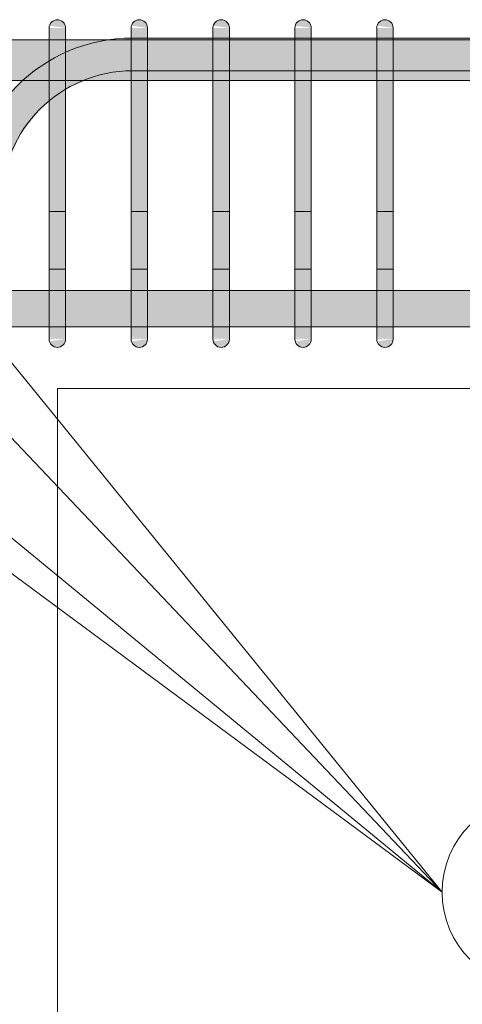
# Model space of a CAD drawing. Header units: millimetres. Extents: x 4307 to 42792, y 1610 to 10025.
# Tile 60 of 256: x 9867 to 10137, y 8294 to 8895. Entities that reach past the tile are written whole.
import ezdxf

# ---------------------------------------------------------------- set-up
doc = ezdxf.new("R2010")
doc.units = ezdxf.units.MM
for name, color, linetype, lineweight in [('S-BEAM', 12, 'Continuous', 9), ('S-COLS', 52, 'Continuous', 9), ('S-RBAR', 171, 'Continuous', 5), ('S-RBAR-IDEN', 171, 'Continuous', 5)]:
    doc.layers.add(name, color=color, linetype=linetype, lineweight=lineweight)

# ---------------------------------------------------------------- blocks, each defined once
blk = doc.blocks.new('Popisek výztuže - _Typ_ množství_PRAVÝ-500031-V1')
at = {"layer": 'S-RBAR-IDEN'}
for p, q in [((6694.54, 8583.84), (6584.84, 8583.84)), ((6584.84, 8467.41), (6694.54, 8467.41))]:
    blk.add_line(p, q, dxfattribs=at)
for centre, start, end in [((6584.84, 8525.62), 90, 270), ((6694.54, 8525.62), 277.64339, 82.35661)]:
    blk.add_arc(centre, 58.22, start, end, dxfattribs=at)

msp = doc.modelspace()

# ---------------------------------------------------------------- hatches: boundary and pattern name
at = {"layer": 'S-RBAR'}
for points in [[(9895, 8890), (9894.83, 8891.29), (9894.33, 8892.5), (9893.54, 8893.54), (9892.5, 8894.33), (9891.29, 8894.83), (9890, 8895), (9888.71, 8894.83), (9887.5, 8894.33), (9886.46, 8893.54), (9885.67, 8892.5), (9885.17, 8891.29), (9894.83, 8890.02)], [(9945, 8890), (9944.83, 8891.29), (9944.33, 8892.5), (9943.54, 8893.54), (9942.5, 8894.33), (9941.29, 8894.83), (9940, 8895), (9938.71, 8894.83), (9937.5, 8894.33), (9936.46, 8893.54), (9935.67, 8892.5), (9935.17, 8891.29), (9944.83, 8890.02)], [(9995, 8890), (9994.83, 8891.29), (9994.33, 8892.5), (9993.54, 8893.54), (9992.5, 8894.33), (9991.29, 8894.83), (9990, 8895), (9988.71, 8894.83), (9987.5, 8894.33), (9986.46, 8893.54), (9985.67, 8892.5), (9985.17, 8891.29), (9994.83, 8890.02)], [(10045, 8890), (10044.83, 8891.29), (10044.33, 8892.5), (10043.54, 8893.54), (10042.5, 8894.33), (10041.29, 8894.83), (10040, 8895), (10038.71, 8894.83), (10037.5, 8894.33), (10036.46, 8893.54), (10035.67, 8892.5), (10035.17, 8891.29), (10044.83, 8890.02)], [(10095, 8890), (10094.83, 8891.29), (10094.33, 8892.5), (10093.54, 8893.54), (10092.5, 8894.33), (10091.29, 8894.83), (10090, 8895), (10088.71, 8894.83), (10087.5, 8894.33), (10086.46, 8893.54), (10085.67, 8892.5), (10085.17, 8891.29), (10094.83, 8890.02)], [(9895, 8865), (9895, 8890), (9885, 8890), (9885, 8865)], [(9945, 8865), (9945, 8890), (9935, 8890), (9935, 8865)], [(9995, 8865), (9995, 8890), (9985, 8890), (9985, 8865)], [(10045, 8865), (10045, 8890), (10035, 8890), (10035, 8865)], [(10095, 8865), (10095, 8890), (10085, 8890), (10085, 8865)], [(9895, 8725), (9895, 8865), (9885, 8865), (9885, 8725)], [(9945, 8725), (9945, 8865), (9935, 8865), (9935, 8725)], [(9995, 8725), (9995, 8865), (9985, 8865), (9985, 8725)], [(10045, 8725), (10045, 8865), (10035, 8865), (10035, 8725)], [(10095, 8725), (10095, 8865), (10085, 8865), (10085, 8725)], [(9890, 8695), (9891.29, 8695.17), (9892.5, 8695.67), (9893.54, 8696.46), (9894.33, 8697.5), (9894.83, 8698.71), (9894.83, 8699.98), (9885.17, 8698.71), (9885.67, 8697.5), (9886.46, 8696.46), (9887.5, 8695.67), (9888.71, 8695.17)], [(9940, 8695), (9941.29, 8695.17), (9943.08, 8696.11), (9943.54, 8696.46), (9944.33, 8697.5), (9944.83, 8698.71), (9944.83, 8699.98), (9935.17, 8698.71), (9935.67, 8697.5), (9936.46, 8696.46), (9937.5, 8695.67), (9938.71, 8695.17)], [(9990, 8695), (9991.29, 8695.17), (9992.5, 8695.67), (9993.54, 8696.46), (9994.33, 8697.5), (9994.83, 8698.71), (9994.83, 8699.98), (9985.17, 8698.71), (9985.67, 8697.5), (9986.46, 8696.46), (9987.5, 8695.67), (9988.71, 8695.17)], [(10040, 8695), (10041.29, 8695.17), (10042.5, 8695.67), (10043.54, 8696.46), (10044.33, 8697.5), (10044.83, 8698.71), (10044.83, 8699.98), (10035.17, 8698.71), (10035.67, 8697.5), (10036.46, 8696.46), (10037.5, 8695.67), (10038.71, 8695.17)], [(10090, 8695), (10091.29, 8695.17), (10092.5, 8695.67), (10093.54, 8696.46), (10094.33, 8697.5), (10094.83, 8698.71), (10094.83, 8699.98), (10085.17, 8698.71), (10085.67, 8697.5), (10086.46, 8696.46), (10087.5, 8695.67), (10088.71, 8695.17)]]:
    msp.add_hatch(color=7, dxfattribs=at).paths.add_polyline_path(points)
h = msp.add_hatch(color=7, dxfattribs=at)
h.paths.add_polyline_path([(7690, 8857.8), (7847.89, 8857.8), (7847.89, 8882.8), (7690, 8882.8), (7690, 8879.13)])
h.paths.add_polyline_path([(10963.13, 8857.8), (11049.14, 8857.8), (11049.14, 8882.8), (10963.13, 8882.8), (10963.13, 8865)])
h.paths.add_polyline_path([(12345, 8857.8), (12345, 8882.8), (12180.45, 8882.8), (12180.45, 8857.8), (12338.34, 8857.8)])
h.paths.add_polyline_path([(9995, 8857.8), (10035, 8857.8), (10035, 8882.8), (9995, 8882.8), (9995, 8865)])
h.paths.add_polyline_path([(7857.89, 8857.8), (8030.39, 8857.8), (8030.39, 8882.8), (7857.89, 8882.8), (7857.89, 8865)])
h.paths.add_polyline_path([(9275.54, 8857.8), (9335, 8857.8), (9335, 8882.8), (9245, 8882.8), (9245, 8857.8)])
h.paths.add_polyline_path([(9982.34, 8857.8), (9985, 8857.8), (9985, 8882.8), (9945, 8882.8), (9945, 8857.8)])
h.paths.add_polyline_path([(9395, 8857.8), (9435, 8857.8), (9435, 8882.8), (9395, 8882.8), (9395, 8865)])
h.paths.add_polyline_path([(12170.45, 8857.8), (12170.45, 8882.8), (11991.37, 8882.8), (11991.37, 8857.8), (12102.74, 8857.8)])
h.paths.add_polyline_path([(10045, 8857.8), (10085, 8857.8), (10085, 8882.8), (10045, 8882.8), (10045, 8865)])
h.paths.add_polyline_path([(8040.39, 8857.8), (8212.89, 8857.8), (8212.89, 8882.8), (8040.39, 8882.8), (8040.39, 8865)])
h.paths.add_polyline_path([(9354.08, 8857.8), (9385, 8857.8), (9385, 8882.8), (9345, 8882.8), (9345, 8857.8)])
h.paths.add_polyline_path([(9935, 8857.8), (9935, 8882.8), (9895, 8882.8), (9895, 8857.8), (9903.81, 8857.8)])
h.paths.add_polyline_path([(8222.89, 8857.8), (8371.42, 8857.8), (8371.42, 8882.8), (8222.89, 8882.8), (8222.89, 8865)])
h.paths.add_polyline_path([(10924.74, 8857.8), (10953.13, 8857.8), (10953.13, 8882.8), (10867.11, 8882.8), (10867.11, 8857.8)])
h.paths.add_polyline_path([(10095, 8857.8), (10185, 8857.8), (10185, 8882.8), (10095, 8882.8), (10095, 8865)])
h.paths.add_polyline_path([(11981.37, 8857.8), (11981.37, 8882.8), (11802.29, 8882.8), (11802.29, 8857.8), (11945.67, 8857.8)])
h.paths.add_polyline_path([(10857.11, 8857.8), (10857.11, 8882.8), (10771.09, 8882.8), (10771.09, 8857.8), (10846.21, 8857.8)])
h.paths.add_polyline_path([(9835, 8857.8), (9835, 8882.8), (9795, 8882.8), (9795, 8857.8), (9825.28, 8857.8)])
h.paths.add_polyline_path([(8381.42, 8857.8), (8467.37, 8857.8), (8467.37, 8882.8), (8381.42, 8882.8), (8381.42, 8865)])
h.paths.add_polyline_path([(9885, 8857.8), (9885, 8882.8), (9845, 8882.8), (9845, 8857.8)])
h.paths.add_polyline_path([(8477.37, 8857.8), (8563.33, 8857.8), (8563.33, 8882.8), (8477.37, 8882.8), (8477.37, 8865)])
h.paths.add_polyline_path([(10195, 8857.8), (10281.02, 8857.8), (10281.02, 8882.8), (10195, 8882.8), (10195, 8865)])
h.paths.add_polyline_path([(11792.29, 8857.8), (11792.29, 8882.8), (11613.2, 8882.8), (11613.2, 8857.8), (11788.6, 8857.8)])
h.paths.add_polyline_path([(11059.14, 8857.8), (11145.16, 8857.8), (11145.16, 8882.8), (11059.14, 8882.8), (11059.14, 8865)])
h.paths.add_polyline_path([(9495, 8857.8), (9535, 8857.8), (9535, 8882.8), (9495, 8882.8), (9495, 8865)])
h.paths.add_polyline_path([(9785, 8857.8), (9785, 8882.8), (9745, 8882.8), (9745, 8857.8), (9746.74, 8857.8)])
h.paths.add_polyline_path([(11603.2, 8857.8), (11603.2, 8882.8), (11443.2, 8882.8), (11443.2, 8857.8), (11474.47, 8857.8)])
h.paths.add_polyline_path([(10291.02, 8857.8), (10377.03, 8857.8), (10377.03, 8882.8), (10291.02, 8882.8), (10291.02, 8865)])
h.paths.add_polyline_path([(8573.33, 8857.8), (8659.28, 8857.8), (8659.28, 8882.8), (8573.33, 8882.8), (8573.33, 8865)])
h.paths.add_polyline_path([(9235, 8857.8), (9235, 8882.8), (9149.05, 8882.8), (9149.05, 8857.8), (9197.01, 8857.8)])
h.paths.add_polyline_path([(10761.09, 8857.8), (10761.09, 8882.8), (10675.08, 8882.8), (10675.08, 8857.8), (10689.14, 8857.8)])
h.paths.add_polyline_path([(9685, 8857.8), (9685, 8882.8), (9645, 8882.8), (9645, 8857.8), (9668.21, 8857.8)])
h.paths.add_polyline_path([(8669.28, 8857.8), (8755.23, 8857.8), (8755.23, 8882.8), (8669.28, 8882.8), (8669.28, 8865)])
h.paths.add_polyline_path([(11433.2, 8857.8), (11433.2, 8882.8), (11347.19, 8882.8), (11347.19, 8857.8), (11395.94, 8857.8)])
h.paths.add_polyline_path([(9735, 8857.8), (9735, 8882.8), (9695, 8882.8), (9695, 8857.8)])
h.paths.add_polyline_path([(10387.03, 8857.8), (10473.05, 8857.8), (10473.05, 8882.8), (10387.03, 8882.8), (10387.03, 8865)])
h.paths.add_polyline_path([(8765.23, 8857.8), (8851.19, 8857.8), (8851.19, 8882.8), (8765.23, 8882.8), (8765.23, 8865)])
h.paths.add_polyline_path([(10483.05, 8857.8), (10569.06, 8857.8), (10569.06, 8882.8), (10483.05, 8882.8), (10483.05, 8865)])
h.paths.add_polyline_path([(8861.19, 8857.8), (8947.14, 8857.8), (8947.14, 8882.8), (8861.19, 8882.8), (8861.19, 8865)])
h.paths.add_polyline_path([(9635, 8857.8), (9635, 8882.8), (9595, 8882.8), (9595, 8857.8)])
h.paths.add_polyline_path([(11337.19, 8857.8), (11337.19, 8882.8), (11251.17, 8882.8), (11251.17, 8857.8), (11317.41, 8857.8)])
h.paths.add_polyline_path([(10579.06, 8857.8), (10665.08, 8857.8), (10665.08, 8882.8), (10579.06, 8882.8), (10579.06, 8865)])
h.paths.add_polyline_path([(9445, 8857.8), (9485, 8857.8), (9485, 8882.8), (9445, 8882.8), (9445, 8865)])
h.paths.add_polyline_path([(11241.17, 8857.8), (11241.17, 8882.8), (11155.16, 8882.8), (11155.16, 8857.8), (11160.34, 8857.8)])
h.paths.add_polyline_path([(9585, 8857.8), (9585, 8882.8), (9545, 8882.8), (9545, 8857.8), (9550.41, 8857.8)])
h.paths.add_polyline_path([(8957.14, 8857.8), (9043.09, 8857.8), (9043.09, 8882.8), (8957.14, 8882.8), (8957.14, 8865)])
h.paths.add_polyline_path([(9053.09, 8857.8), (9139.05, 8857.8), (9139.05, 8882.8), (9053.09, 8882.8), (9053.09, 8865)])
h = msp.add_hatch(color=7, dxfattribs=at)
h.paths.add_polyline_path([(9845, 8783.8), (9855.95, 8783.8), (9858.68, 8804.51), (9866.67, 8823.8), (9879.38, 8840.37), (9885, 8844.68), (9885, 8857.8), (9869.53, 8857.8), (9865.24, 8854.51), (9849.35, 8833.8), (9845, 8823.31), (9845, 8800.88)])
h.paths.add_polyline_path([(9895, 8852.36), (9895.95, 8853.09), (9907.34, 8857.8), (9895, 8857.8), (9895, 8853.09)])
h.paths.add_polyline_path([(9935, 8882.8), (9935, 8883.68), (9928.35, 8882.8)])
h = msp.add_hatch(color=7, dxfattribs=at)
h.paths.add_polyline_path([(10555.95, 8882.8), (10555.95, 8883.8), (10483.05, 8883.8), (10483.05, 8882.8), (10532.07, 8882.8)])
h.paths.add_polyline_path([(9945, 8882.8), (9985, 8882.8), (9985, 8883.8), (9945, 8883.8)])
h.paths.add_polyline_path([(9995, 8882.8), (10035, 8882.8), (10035, 8883.8), (9995, 8883.8)])
h.paths.add_polyline_path([(10473.05, 8882.8), (10473.05, 8883.8), (10387.03, 8883.8), (10387.03, 8882.8), (10453.54, 8882.8)])
h.paths.add_polyline_path([(10045, 8882.8), (10085, 8882.8), (10085, 8883.8), (10045, 8883.8)])
h.paths.add_polyline_path([(10377.03, 8882.8), (10377.03, 8883.8), (10291.02, 8883.8), (10291.02, 8882.8), (10375.01, 8882.8)])
h.paths.add_polyline_path([(10095, 8882.8), (10185, 8882.8), (10185, 8883.8), (10095, 8883.8)])
h.paths.add_polyline_path([(10281.02, 8882.8), (10281.02, 8883.8), (10195, 8883.8), (10195, 8882.8), (10217.94, 8882.8)])
h = msp.add_hatch(color=7, dxfattribs=at)
h.paths.add_polyline_path([(12359.53, 8707.64), (12359.53, 8729.64), (12180.45, 8729.64), (12180.45, 8707.64), (12338.34, 8707.64)])
h.paths.add_polyline_path([(13830.46, 8707.64), (13862.89, 8707.92), (13862.89, 8729.64), (13776.87, 8729.64), (13776.87, 8707.64), (13791.2, 8707.64)])
h.paths.add_polyline_path([(11945.67, 8707.64), (11981.37, 8707.92), (11981.37, 8729.64), (11802.29, 8729.64), (11802.29, 8707.64), (11867.14, 8707.64)])
h.paths.add_polyline_path([(10532.07, 8707.64), (10569.06, 8707.92), (10569.06, 8729.64), (10483.05, 8729.64), (10483.05, 8707.64), (10492.81, 8707.64)])
h.paths.add_polyline_path([(9745, 8707.64), (9785, 8707.92), (9785, 8729.64), (9745, 8729.64), (9745, 8707.92)])
h.paths.add_polyline_path([(13872.89, 8707.64), (13958.91, 8707.92), (13958.91, 8729.64), (13872.89, 8729.64), (13872.89, 8707.92)])
h.paths.add_polyline_path([(10579.06, 8707.64), (10665.08, 8707.92), (10665.08, 8729.64), (10579.06, 8729.64), (10579.06, 8707.92)])
h.paths.add_polyline_path([(11991.37, 8707.64), (12170.45, 8707.92), (12170.45, 8729.64), (11991.37, 8729.64), (11991.37, 8707.92)])
h.paths.add_polyline_path([(13968.91, 8707.64), (14054.92, 8707.92), (14054.92, 8729.64), (13968.91, 8729.64), (13968.91, 8707.92)])
h.paths.add_polyline_path([(10675.08, 8707.64), (10761.09, 8707.92), (10761.09, 8729.64), (10675.08, 8729.64), (10675.08, 8707.92)])
h.paths.add_polyline_path([(9727.7, 8707.64), (9735, 8707.92), (9735, 8729.64), (9727.7, 8729.64), (9727.7, 8707.92)])
h.paths.add_polyline_path([(11792.29, 8707.64), (11792.29, 8729.64), (11613.2, 8729.64), (11613.2, 8707.64), (11788.6, 8707.64)])
h.paths.add_polyline_path([(13766.87, 8707.64), (13766.87, 8729.64), (13680.86, 8729.64), (13680.86, 8707.64), (13751.93, 8707.64)])
h.paths.add_polyline_path([(14985, 8707.64), (14985, 8729.64), (14945, 8729.64), (14945, 8707.64), (14969.19, 8707.64)])
h.paths.add_polyline_path([(10473.05, 8707.64), (10473.05, 8729.64), (10387.03, 8729.64), (10387.03, 8707.64), (10453.54, 8707.64)])
h.paths.add_polyline_path([(15002.3, 8707.64), (15002.3, 8729.64), (14995, 8729.64), (14995, 8707.64)])
h.paths.add_polyline_path([(10377.03, 8707.64), (10377.03, 8729.64), (10291.02, 8729.64), (10291.02, 8707.64), (10375.01, 8707.64)])
h.paths.add_polyline_path([(14935, 8707.64), (14935, 8729.64), (14895, 8729.64), (14895, 8707.64), (14929.93, 8707.64)])
h.paths.add_polyline_path([(14064.92, 8707.64), (14150.94, 8707.92), (14150.94, 8729.64), (14064.92, 8729.64), (14064.92, 8707.92)])
h.paths.add_polyline_path([(11603.2, 8707.64), (11603.2, 8729.64), (11443.2, 8729.64), (11443.2, 8707.64), (11592.27, 8707.64)])
h.paths.add_polyline_path([(12369.53, 8707.64), (12548.61, 8707.92), (12548.61, 8729.64), (12369.53, 8729.64), (12369.53, 8707.92)])
h.paths.add_polyline_path([(10281.02, 8707.64), (10281.02, 8729.64), (10195, 8729.64), (10195, 8707.64), (10257.21, 8707.64)])
h.paths.add_polyline_path([(13670.86, 8707.64), (13670.86, 8729.64), (13584.84, 8729.64), (13584.84, 8707.64), (13634.13, 8707.64)])
h.paths.add_polyline_path([(9795, 8707.64), (9835, 8707.92), (9835, 8729.64), (9795, 8729.64), (9795, 8707.92)])
h.paths.add_polyline_path([(14160.94, 8707.64), (14246.95, 8707.92), (14246.95, 8729.64), (14160.94, 8729.64), (14160.94, 8707.92)])
h.paths.add_polyline_path([(10771.09, 8707.64), (10857.11, 8707.92), (10857.11, 8729.64), (10771.09, 8729.64), (10771.09, 8707.92)])
h.paths.add_polyline_path([(9845, 8707.64), (9885, 8707.92), (9885, 8729.64), (9845, 8729.64), (9845, 8707.92)])
h.paths.add_polyline_path([(13574.84, 8707.64), (13574.84, 8729.64), (13488.83, 8729.64), (13488.83, 8707.64), (13555.6, 8707.64)])
h.paths.add_polyline_path([(14256.95, 8707.64), (14342.97, 8707.92), (14342.97, 8729.64), (14256.95, 8729.64), (14256.95, 8707.92)])
h.paths.add_polyline_path([(9895, 8707.64), (9935, 8707.92), (9935, 8729.64), (9895, 8729.64), (9895, 8707.92)])
h.paths.add_polyline_path([(12558.61, 8707.64), (12737.69, 8707.92), (12737.69, 8729.64), (12558.61, 8729.64), (12558.61, 8707.92)])
h.paths.add_polyline_path([(11433.2, 8707.64), (11433.2, 8729.64), (11347.19, 8729.64), (11347.19, 8707.64), (11395.94, 8707.64)])
h.paths.add_polyline_path([(14885, 8707.64), (14885, 8729.64), (14845, 8729.64), (14845, 8707.64), (14851.39, 8707.64)])
h.paths.add_polyline_path([(10185, 8707.64), (10185, 8729.64), (10095, 8729.64), (10095, 8707.64), (10178.68, 8707.64)])
h.paths.add_polyline_path([(14835, 8707.64), (14835, 8729.64), (14795, 8729.64), (14795, 8707.64), (14812.13, 8707.64)])
h.paths.add_polyline_path([(10867.11, 8707.64), (10953.13, 8707.92), (10953.13, 8729.64), (10867.11, 8729.64), (10867.11, 8707.92)])
h.paths.add_polyline_path([(11337.19, 8707.64), (11337.19, 8729.64), (11251.17, 8729.64), (11251.17, 8707.64), (11317.41, 8707.64)])
h.paths.add_polyline_path([(14785, 8707.64), (14785, 8729.64), (14745, 8729.64), (14745, 8707.64), (14772.86, 8707.64)])
h.paths.add_polyline_path([(10963.13, 8707.64), (11049.14, 8707.92), (11049.14, 8729.64), (10963.13, 8729.64), (10963.13, 8707.92)])
h.paths.add_polyline_path([(12747.69, 8707.64), (12926.77, 8707.92), (12926.77, 8729.64), (12747.69, 8729.64), (12747.69, 8707.92)])
h.paths.add_polyline_path([(14352.97, 8707.64), (14438.98, 8707.92), (14438.98, 8729.64), (14352.97, 8729.64), (14352.97, 8707.92)])
h.paths.add_polyline_path([(13478.83, 8707.64), (13478.83, 8729.64), (13392.81, 8729.64), (13392.81, 8707.64), (13477.07, 8707.64)])
h.paths.add_polyline_path([(10085, 8707.64), (10085, 8729.64), (10045, 8729.64), (10045, 8707.64), (10060.88, 8707.64)])
h.paths.add_polyline_path([(14448.98, 8707.64), (14535, 8707.92), (14535, 8729.64), (14448.98, 8729.64), (14448.98, 8707.92)])
h.paths.add_polyline_path([(11241.17, 8707.64), (11241.17, 8729.64), (11155.16, 8729.64), (11155.16, 8707.64), (11238.87, 8707.64)])
h.paths.add_polyline_path([(13382.81, 8707.64), (13382.81, 8729.64), (13296.8, 8729.64), (13296.8, 8707.64), (13359.27, 8707.64)])
h.paths.add_polyline_path([(9945, 8707.64), (9985, 8707.92), (9985, 8729.64), (9945, 8729.64), (9945, 8707.92)])
h.paths.add_polyline_path([(12936.77, 8707.64), (13115.85, 8707.92), (13115.85, 8729.64), (12936.77, 8729.64), (12936.77, 8707.92)])
h.paths.add_polyline_path([(10035, 8707.64), (10035, 8729.64), (9995, 8729.64), (9995, 8707.64), (10021.61, 8707.64)])
h.paths.add_polyline_path([(14735, 8707.64), (14735, 8729.64), (14695, 8729.64), (14695, 8707.64), (14733.59, 8707.64)])
h.paths.add_polyline_path([(11145.16, 8707.64), (11145.16, 8729.64), (11059.14, 8729.64), (11059.14, 8707.64), (11121.07, 8707.64)])
h.paths.add_polyline_path([(14545, 8707.64), (14635, 8707.92), (14635, 8729.64), (14545, 8729.64), (14545, 8707.92)])
h.paths.add_polyline_path([(13286.8, 8707.64), (13286.8, 8729.64), (13125.85, 8729.64), (13125.85, 8707.64), (13280.73, 8707.64)])
h.paths.add_polyline_path([(14685, 8707.64), (14685, 8729.64), (14645, 8729.64), (14645, 8707.64), (14655.06, 8707.64)])
h = msp.add_hatch(color=7, dxfattribs=at)
h.paths.add_polyline_path([(9895, 8703.08), (9895, 8703.74), (9893.64, 8703.89), (9892.8, 8703.51)])
h.paths.add_polyline_path([(9889.51, 8705.53), (9887.83, 8707.49), (9885, 8707.92), (9885, 8706.75)])
h.paths.add_polyline_path([(9895, 8711.72), (9895, 8713.44), (9885, 8715.43), (9889.72, 8711.91)])
h.paths.add_polyline_path([(9892.97, 8724.03), (9895, 8724.24), (9895, 8725), (9885, 8725), (9885, 8724.03)])
h = msp.add_hatch(color=7, dxfattribs=at)
h.paths.add_polyline_path([(9895, 8700), (9895, 8703.08), (9892.8, 8703.51), (9893.64, 8703.89), (9895, 8703.74), (9895, 8711.72), (9890.47, 8711.99), (9885, 8715.43), (9885, 8708.15), (9887.97, 8707.32), (9889.51, 8705.53), (9885, 8706.75), (9885.17, 8700.99), (9887.09, 8700.85), (9891.29, 8700.4)])
h.paths.add_polyline_path([(9895, 8700), (9885, 8700.85), (9885.17, 8700), (9890, 8700)])
h.paths.add_polyline_path([(9895, 8713.44), (9895, 8724.24), (9892.97, 8724.03), (9885, 8724.03), (9885, 8715.43)])
h = msp.add_hatch(color=7, dxfattribs=at)
h.paths.add_polyline_path([(9945, 8703.08), (9945, 8703.74), (9943.64, 8703.89), (9943.08, 8703.46)])
h.paths.add_polyline_path([(9939.51, 8705.53), (9937.83, 8707.49), (9935, 8707.92), (9935, 8706.75)])
h.paths.add_polyline_path([(9945, 8711.72), (9945, 8713.44), (9935, 8715.43), (9939.72, 8711.91), (9943.08, 8711.79)])
h.paths.add_polyline_path([(9935, 8724.03), (9945, 8724.24), (9945, 8725), (9935, 8725)])
h = msp.add_hatch(color=7, dxfattribs=at)
h.paths.add_polyline_path([(9943.08, 8700), (9943.08, 8700.16), (9935, 8700.85), (9935.17, 8700), (9941.29, 8700)])
h.paths.add_polyline_path([(9945, 8700), (9945, 8703.08), (9943.08, 8703.64), (9943.64, 8703.89), (9945, 8703.74), (9945, 8711.72), (9940.47, 8711.99), (9935, 8715.43), (9935, 8708.15), (9937.97, 8707.32), (9939.51, 8705.53), (9935, 8706.75), (9935.17, 8700.99), (9937.09, 8700.85), (9943.08, 8700.21)])
h.paths.add_polyline_path([(9945, 8713.44), (9945, 8724.24), (9942.97, 8724.03), (9935, 8724.03), (9935, 8715.43), (9943.08, 8713.82)])
h = msp.add_hatch(color=7, dxfattribs=at)
h.paths.add_polyline_path([(9995, 8703.08), (9995, 8703.74), (9993.64, 8703.89), (9992.8, 8703.51)])
h.paths.add_polyline_path([(9989.51, 8705.53), (9987.83, 8707.49), (9985, 8707.92), (9985, 8706.75)])
h.paths.add_polyline_path([(9995, 8711.72), (9995, 8713.44), (9985, 8715.43), (9989.72, 8711.91)])
h.paths.add_polyline_path([(9992.97, 8724.03), (9995, 8724.24), (9995, 8725), (9985, 8725), (9985, 8724.03)])
h = msp.add_hatch(color=7, dxfattribs=at)
h.paths.add_polyline_path([(9995, 8700), (9995, 8703.08), (9992.8, 8703.51), (9993.64, 8703.89), (9995, 8703.74), (9995, 8711.72), (9990.47, 8711.99), (9985, 8715.43), (9985, 8708.15), (9987.97, 8707.32), (9989.51, 8705.53), (9985, 8706.75), (9985.17, 8700.99), (9987.09, 8700.85), (9991.29, 8700.4)])
h.paths.add_polyline_path([(9985, 8700), (9995, 8700), (9985, 8700.85)])
h.paths.add_polyline_path([(9995, 8713.44), (9995, 8724.24), (9992.97, 8724.03), (9985, 8724.03), (9985, 8715.43)])
h = msp.add_hatch(color=7, dxfattribs=at)
h.paths.add_polyline_path([(10045, 8703.08), (10045, 8703.74), (10043.64, 8703.89), (10042.8, 8703.51)])
h.paths.add_polyline_path([(10039.51, 8705.53), (10037.83, 8707.49), (10035, 8707.92), (10035, 8706.75)])
h.paths.add_polyline_path([(10045, 8711.72), (10045, 8713.44), (10035, 8715.43), (10039.72, 8711.91)])
h.paths.add_polyline_path([(10042.97, 8724.03), (10045, 8724.24), (10045, 8725), (10035, 8725), (10035, 8724.03)])
h = msp.add_hatch(color=7, dxfattribs=at)
h.paths.add_polyline_path([(10045, 8700), (10045, 8703.08), (10042.8, 8703.51), (10043.64, 8703.89), (10045, 8703.74), (10045, 8711.72), (10040.47, 8711.99), (10035, 8715.43), (10035, 8708.15), (10037.97, 8707.32), (10039.51, 8705.53), (10035, 8706.75), (10035.17, 8700.99), (10037.09, 8700.85), (10041.29, 8700.4)])
h.paths.add_polyline_path([(10035, 8700), (10045, 8700), (10035, 8700.85)])
h.paths.add_polyline_path([(10045, 8713.44), (10045, 8724.24), (10042.97, 8724.03), (10035, 8724.03), (10035, 8715.43)])
h = msp.add_hatch(color=7, dxfattribs=at)
h.paths.add_polyline_path([(10095, 8703.08), (10095, 8703.74), (10093.64, 8703.89), (10092.8, 8703.51)])
h.paths.add_polyline_path([(10089.51, 8705.53), (10087.83, 8707.49), (10085, 8707.92), (10085, 8706.75)])
h.paths.add_polyline_path([(10095, 8711.72), (10095, 8713.44), (10085, 8715.43), (10089.72, 8711.91)])
h.paths.add_polyline_path([(10092.97, 8724.03), (10095, 8724.24), (10095, 8725), (10085, 8725), (10085, 8724.03)])
h = msp.add_hatch(color=7, dxfattribs=at)
h.paths.add_polyline_path([(10095, 8700), (10095, 8703.08), (10092.8, 8703.51), (10093.64, 8703.89), (10095, 8703.74), (10095, 8711.72), (10090.47, 8711.99), (10085, 8715.43), (10085, 8708.15), (10087.97, 8707.32), (10089.51, 8705.53), (10085, 8706.75), (10085.17, 8700.99), (10087.09, 8700.85), (10091.29, 8700.4)])
h.paths.add_polyline_path([(10085, 8700), (10095, 8700), (10085, 8700.85)])
h.paths.add_polyline_path([(10095, 8713.44), (10095, 8724.24), (10092.97, 8724.03), (10085, 8724.03), (10085, 8715.43)])

# ---------------------------------------------------------------- linework, layer by layer
at = {"layer": 'S-BEAM'}
for p, q in [((14840, 8670), (9890, 8670)), ((9890, 8670), (14840, 8670))]:
    msp.add_line(p, q, dxfattribs=at)
at = {"layer": 'S-COLS'}
for p, q in [((9890, 8670), (9890, 5870)), ((9890, 5870), (9890, 8670))]:
    msp.add_line(p, q, dxfattribs=at)
at = {"layer": 'S-RBAR'}
for p, q in [((9885, 8865), (9885, 8890)), ((9885, 8865), (9885, 8890)), ((9895, 8865), (9895, 8890)), ((9895, 8865), (9895, 8890)), ((9935, 8865), (9935, 8890)), ((9935, 8865), (9935, 8890)), ((9945, 8865), (9945, 8890)), ((9945, 8865), (9945, 8890)), ((9985, 8865), (9985, 8890)), ((9985, 8865), (9985, 8890)), ((9995, 8865), (9995, 8890)), ((9995, 8865), (9995, 8890)), ((10035, 8865), (10035, 8890)), ((10035, 8865), (10035, 8890)), ((10045, 8865), (10045, 8890)), ((10045, 8865), (10045, 8890)), ((10085, 8865), (10085, 8890)), ((10085, 8865), (10085, 8890)), ((10095, 8865), (10095, 8890)), ((10095, 8865), (10095, 8890)), ((7690, 8882.8), (12345, 8882.8)), ((7690, 8882.8), (12345, 8882.8)), ((7690, 8882.8), (12345, 8882.8)), ((9935.95, 8883.8), (10555.95, 8883.8)), ((9935.95, 8883.8), (10555.95, 8883.8)), ((9885, 8725), (9885, 8865)), ((9885, 8865), (9885, 8725)), ((9895, 8725), (9895, 8865)), ((9895, 8865), (9895, 8725)), ((9935, 8725), (9935, 8865)), ((9935, 8865), (9935, 8725)), ((9935.95, 8863.8), (10555.95, 8863.8)), ((9935.95, 8863.8), (10555.95, 8863.8)), ((9945, 8725), (9945, 8865)), ((9945, 8865), (9945, 8725)), ((9985, 8725), (9985, 8865)), ((9985, 8865), (9985, 8725)), ((9995, 8725), (9995, 8865)), ((9995, 8865), (9995, 8725)), ((10035, 8725), (10035, 8865)), ((10035, 8865), (10035, 8725)), ((10045, 8725), (10045, 8865)), ((10045, 8865), (10045, 8725)), ((10085, 8725), (10085, 8865)), ((10085, 8865), (10085, 8725)), ((10095, 8725), (10095, 8865)), ((10095, 8865), (10095, 8725)), ((7690, 8857.8), (12345, 8857.8)), ((7690, 8857.8), (12345, 8857.8)), ((7690, 8857.8), (12345, 8857.8)), ((9885, 8778.03), (9885, 8742.68)), ((9885, 8778.03), (9895, 8778.03)), ((9895, 8778.03), (9895, 8742.68)), ((9935, 8778.03), (9935, 8742.68)), ((9935, 8778.03), (9945, 8778.03)), ((9945, 8778.03), (9945, 8742.68)), ((9985, 8778.03), (9985, 8742.68)), ((9985, 8778.03), (9995, 8778.03)), ((9995, 8778.03), (9995, 8742.68)), ((10035, 8778.03), (10035, 8742.68)), ((10035, 8778.03), (10045, 8778.03)), ((10045, 8778.03), (10045, 8742.68)), ((10085, 8778.03), (10085, 8742.68)), ((10085, 8778.03), (10095, 8778.03)), ((10095, 8778.03), (10095, 8742.68)), ((9885, 8700), (9885, 8742.68)), ((9895, 8742.68), (9885, 8742.68)), ((9885, 8707.32), (9885, 8742.68)), ((9895, 8700), (9895, 8742.68)), ((9895, 8707.32), (9895, 8742.68)), ((9935, 8700), (9935, 8742.68)), ((9945, 8742.68), (9935, 8742.68)), ((9935, 8707.32), (9935, 8742.68)), ((9945, 8700), (9945, 8742.68)), ((9945, 8707.32), (9945, 8742.68)), ((9985, 8700), (9985, 8742.68)), ((9995, 8742.68), (9985, 8742.68)), ((9985, 8707.32), (9985, 8742.68)), ((9995, 8700), (9995, 8742.68)), ((9995, 8707.32), (9995, 8742.68)), ((10035, 8700), (10035, 8742.68)), ((10045, 8742.68), (10035, 8742.68)), ((10035, 8707.32), (10035, 8742.68)), ((10045, 8700), (10045, 8742.68)), ((10045, 8707.32), (10045, 8742.68)), ((10085, 8700), (10085, 8742.68)), ((10095, 8742.68), (10085, 8742.68)), ((10085, 8707.32), (10085, 8742.68)), ((10095, 8700), (10095, 8742.68)), ((10095, 8707.32), (10095, 8742.68)), ((9727.7, 8729.64), (15002.3, 8729.64)), ((9727.7, 8729.64), (15002.3, 8729.64)), ((9727.7, 8729.64), (15002.3, 8729.64)), ((9885, 8700), (9885, 8725)), ((9885, 8707.32), (9885, 8725)), ((9895, 8700), (9895, 8725)), ((9895, 8700), (9895, 8725)), ((9935, 8700), (9935, 8725)), ((9935, 8707.32), (9935, 8725)), ((9945, 8700), (9945, 8725)), ((9945, 8700), (9945, 8725)), ((9985, 8700), (9985, 8725)), ((9985, 8707.32), (9985, 8725)), ((9995, 8700), (9995, 8725)), ((9995, 8700), (9995, 8725)), ((10035, 8700), (10035, 8725)), ((10035, 8707.32), (10035, 8725)), ((10045, 8700), (10045, 8725)), ((10045, 8700), (10045, 8725)), ((10085, 8700), (10085, 8725)), ((10085, 8707.32), (10085, 8725)), ((10095, 8700), (10095, 8725)), ((10095, 8700), (10095, 8725)), ((9727.7, 8707.64), (15002.3, 8707.64)), ((9727.7, 8707.64), (15002.3, 8707.64)), ((9727.7, 8707.64), (15002.3, 8707.64)), ((9885, 8700.85), (9885, 8707.32)), ((9885, 8700.85), (9885, 8707.32)), ((9895, 8700), (9895, 8707.32)), ((9935, 8700.85), (9935, 8707.32)), ((9935, 8700.85), (9935, 8707.32)), ((9945, 8700), (9945, 8707.32)), ((9985, 8700.85), (9985, 8707.32)), ((9985, 8700.85), (9985, 8707.32)), ((9995, 8700), (9995, 8707.32)), ((10035, 8700.85), (10035, 8707.32)), ((10035, 8700.85), (10035, 8707.32)), ((10045, 8700), (10045, 8707.32)), ((10085, 8700.85), (10085, 8707.32)), ((10085, 8700.85), (10085, 8707.32)), ((10095, 8700), (10095, 8707.32))]:
    msp.add_line(p, q, dxfattribs=at)
for centre, radius, start, end in [((9890, 8890), 5, 0, 180), ((9890, 8890), 5, 0, 180), ((9940, 8890), 5, 0, 180), ((9940, 8890), 5, 0, 180), ((9990, 8890), 5, 0, 180), ((9990, 8890), 5, 0, 180), ((10040, 8890), 5, 0, 180), ((10040, 8890), 5, 0, 180), ((10090, 8890), 5, 0, 180), ((10090, 8890), 5, 0, 180), ((9935.95, 8783.8), 100, 90, 180), ((9935.95, 8783.8), 100, 90, 180), ((9935.95, 8783.8), 80, 90, 180), ((9935.95, 8783.8), 80, 90, 180), ((9890, 8700), 5, 180, 0), ((9890, 8700), 5, 180, 0), ((9890, 8700), 5, 180, 0), ((9940, 8700), 5, 180, 0), ((9940, 8700), 5, 180, 0), ((9940, 8700), 5, 180, 0), ((9990, 8700), 5, 180, 0), ((9990, 8700), 5, 180, 0), ((9990, 8700), 5, 180, 0), ((10040, 8700), 5, 180, 0), ((10040, 8700), 5, 180, 0), ((10040, 8700), 5, 180, 0), ((10090, 8700), 5, 180, 0), ((10090, 8700), 5, 180, 0), ((10090, 8700), 5, 180, 0)]:
    msp.add_arc(centre, radius, start, end, dxfattribs=at)
at = {"layer": 'S-RBAR-IDEN'}
for p in [(9614.12, 8740.45), (9665.29, 8740.45), (9766.27, 8740.45), (9817.44, 8740.45)]:
    msp.add_line(p, (10124.92, 8362.54), dxfattribs=at)

# ---------------------------------------------------------------- block references
msp.add_blockref('Popisek výztuže - _Typ_ množství_PRAVÝ-500031-V1', (3598.29, -163.08), dxfattribs=at)

doc.saveas('drawing.dxf')
